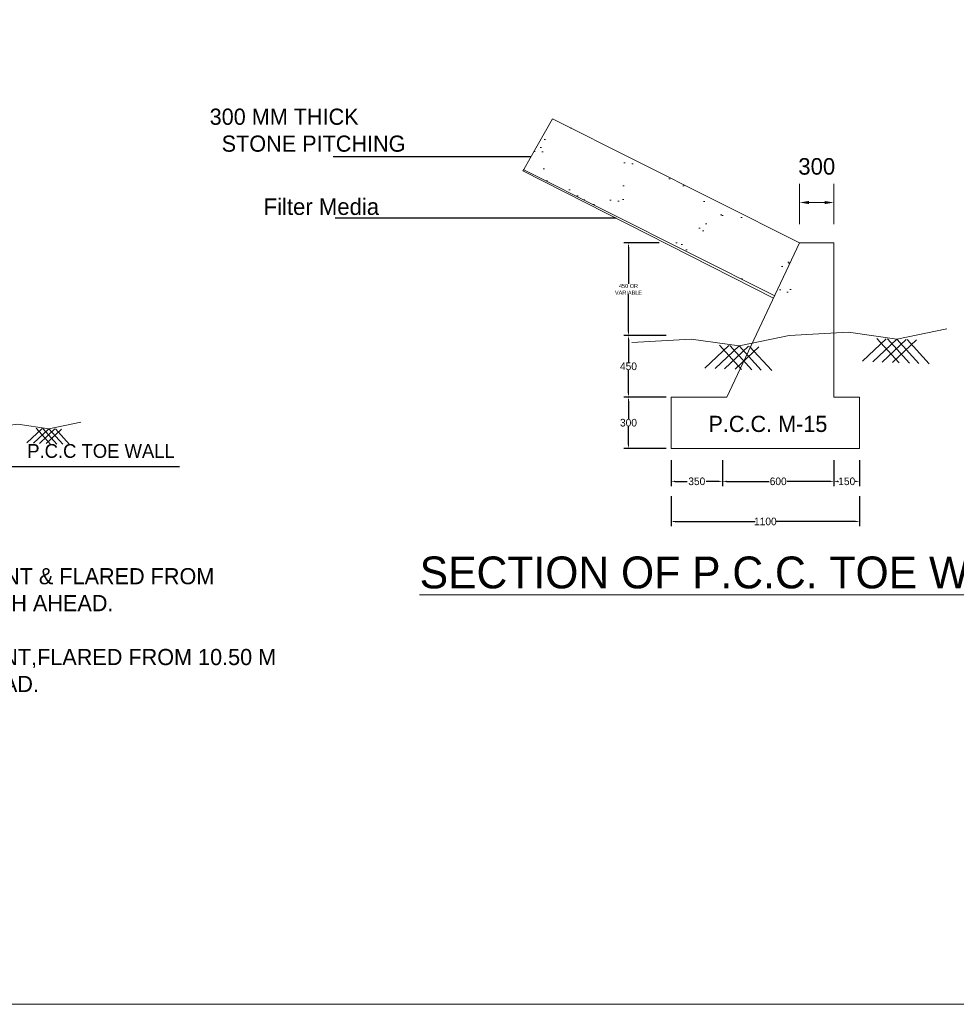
# Model space of a CAD drawing. Header units: millimetres. Extents: x -20950785 to 389010297, y -11535949 to 14056629.
# Tile 80 of 256: x 9786175 to 9844925, y -407810 to -346027. Entities that reach past the tile are written whole.
import ezdxf

# ---------------------------------------------------------------- set-up
doc = ezdxf.new("R2010")
doc.units = ezdxf.units.MM
doc.header["$LTSCALE"] = 60
doc.header["$MEASUREMENT"] = 0
for name, color, linetype in [('CHNGE', 7, 'Continuous'), ('TEX', 6, 'Continuous'), ('TEXT', 7, 'Continuous')]:
    doc.layers.add(name, color=color, linetype=linetype)
doc.dimstyles.new('ISO-25--------1', dxfattribs={"dimtxt": 252, "dimasz": 252, "dimexe": 300, "dimexo": 300, "dimgap": 0.02, "dimtad": 0, "dimtih": 1, "dimtoh": 1, "dimdec": 0, "dimlfac": 2, "dimdsep": 46, "dimtxsty": 'Standard', "dimcen": 150, "dimclrd": 1, "dimclre": 1, "dimclrt": 1, "dimadec": 0, "dimazin": 0, "dimtfac": 1, "dimtdec": 0, "dimtmove": 2, "dimatfit": 3, "dimfxl": 300, "dimarcsym": 0})

# ---------------------------------------------------------------- blocks, each defined once
blk = doc.blocks.new('*D1514')
at = {"color": 7, "linetype": 'Continuous', "lineweight": -2, "transparency": 16777216}
for p, q in [((9826733, -365852), (9824062, -365852)), ((9826733, -369705), (9824062, -369705))]:
    blk.add_line(p, q, dxfattribs=at)
at = {"linetype": 'Continuous', "lineweight": -2, "transparency": 16777216}
for p, q in [((9824362, -366104), (9824362, -367540)), ((9824362, -369453), (9824362, -368017))]:
    blk.add_line(p, q, dxfattribs=at)
at = {"linetype": 'Continuous', "lineweight": 9, "transparency": 16777216}
for points in [[(9824320, -366104), (9824404, -366104), (9824362, -365852)], [(9824320, -369453), (9824404, -369453), (9824362, -369705)]]:
    blk.add_solid(points, dxfattribs=at)
at = {"layer": 'Defpoints', "color": 0, "linetype": 'Continuous', "lineweight": 9, "transparency": 16777216}
for p in [(9827033, -365852), (9824362, -369705), (9827033, -369705)]:
    blk.add_point(p, dxfattribs=at)
at = {"color": 1, "linetype": 'Continuous', "lineweight": 9, "transparency": 16777216, "insert": (9824362, -367778), "char_height": 252, "attachment_point": 5}
blk.add_mtext('{\\H1.89394x;\\C7;450}', dxfattribs=at)
blk = doc.blocks.new('*D1515')
at = {"color": 7, "linetype": 'Continuous', "lineweight": -2, "transparency": 16777216}
for p, q in [((9826733, -369705), (9824062, -369705)), ((9826733, -372931), (9824062, -372931))]:
    blk.add_line(p, q, dxfattribs=at)
at = {"linetype": 'Continuous', "lineweight": -2, "transparency": 16777216}
for p, q in [((9824362, -369957), (9824362, -371079)), ((9824362, -372679), (9824362, -371557))]:
    blk.add_line(p, q, dxfattribs=at)
at = {"linetype": 'Continuous', "lineweight": 9, "transparency": 16777216}
for points in [[(9824320, -369957), (9824404, -369957), (9824362, -369705)], [(9824320, -372679), (9824404, -372679), (9824362, -372931)]]:
    blk.add_solid(points, dxfattribs=at)
at = {"layer": 'Defpoints', "color": 0, "linetype": 'Continuous', "lineweight": 9, "transparency": 16777216}
for p in [(9827033, -369705), (9824362, -372931), (9827033, -372931)]:
    blk.add_point(p, dxfattribs=at)
at = {"color": 1, "linetype": 'Continuous', "lineweight": 9, "transparency": 16777216, "insert": (9824362, -371318), "char_height": 252, "attachment_point": 5}
blk.add_mtext('{\\H1.89394x;\\C7;300}', dxfattribs=at)
blk = doc.blocks.new('*D1516')
at = {"color": 7, "linetype": 'Continuous', "lineweight": -2, "transparency": 16777216}
for p, q in [((9830259, -373676), (9830259, -375296)), ((9837247, -373676), (9837247, -375296))]:
    blk.add_line(p, q, dxfattribs=at)
at = {"linetype": 'Continuous', "lineweight": -2, "transparency": 16777216}
for p, q in [((9830511, -374996), (9833196, -374996)), ((9836995, -374996), (9834310, -374996))]:
    blk.add_line(p, q, dxfattribs=at)
at = {"linetype": 'Continuous', "lineweight": 9, "transparency": 16777216}
for points in [[(9830511, -374954), (9830511, -375038), (9830259, -374996)], [(9836995, -374954), (9836995, -375038), (9837247, -374996)]]:
    blk.add_solid(points, dxfattribs=at)
at = {"layer": 'Defpoints', "color": 0, "linetype": 'Continuous', "lineweight": 9, "transparency": 16777216}
for p in [(9830259, -373376), (9837247, -373376), (9837247, -374996)]:
    blk.add_point(p, dxfattribs=at)
at = {"color": 1, "linetype": 'Continuous', "lineweight": 9, "transparency": 16777216, "insert": (9833753, -374996), "char_height": 252, "attachment_point": 5}
blk.add_mtext('{\\H1.89394x;\\C7;600}', dxfattribs=at)
blk = doc.blocks.new('*D1517')
at = {"color": 7, "linetype": 'Continuous', "lineweight": -2, "transparency": 16777216}
for p, q in [((9827033, -373676), (9827033, -375296)), ((9830259, -373676), (9830259, -375296))]:
    blk.add_line(p, q, dxfattribs=at)
at = {"linetype": 'Continuous', "lineweight": -2, "transparency": 16777216}
for p, q in [((9827285, -374996), (9828049, -374996)), ((9830007, -374996), (9829243, -374996))]:
    blk.add_line(p, q, dxfattribs=at)
at = {"linetype": 'Continuous', "lineweight": 9, "transparency": 16777216}
for points in [[(9827285, -374954), (9827285, -375038), (9827033, -374996)], [(9830007, -374954), (9830007, -375038), (9830259, -374996)]]:
    blk.add_solid(points, dxfattribs=at)
at = {"layer": 'Defpoints', "color": 0, "linetype": 'Continuous', "lineweight": 9, "transparency": 16777216}
for p in [(9827033, -373376), (9830259, -373376), (9830259, -374996)]:
    blk.add_point(p, dxfattribs=at)
at = {"color": 1, "linetype": 'Continuous', "lineweight": 9, "transparency": 16777216, "insert": (9828646, -374996), "char_height": 252, "attachment_point": 5}
blk.add_mtext('{\\H1.89394x;\\C7;350}', dxfattribs=at)
blk = doc.blocks.new('*D1518')
at = {"color": 7, "linetype": 'Continuous', "lineweight": -2, "transparency": 16777216}
for p, q in [((9837247, -373676), (9837247, -375296)), ((9838860, -373676), (9838860, -375296))]:
    blk.add_line(p, q, dxfattribs=at)
at = {"linetype": 'Continuous', "lineweight": -2, "transparency": 16777216}
for p, q in [((9837499, -374996), (9837536, -374996)), ((9838608, -374996), (9838571, -374996))]:
    blk.add_line(p, q, dxfattribs=at)
at = {"linetype": 'Continuous', "lineweight": 9, "transparency": 16777216}
for points in [[(9837499, -374954), (9837499, -375038), (9837247, -374996)], [(9838608, -374954), (9838608, -375038), (9838860, -374996)]]:
    blk.add_solid(points, dxfattribs=at)
at = {"layer": 'Defpoints', "color": 0, "linetype": 'Continuous', "lineweight": 9, "transparency": 16777216}
for p in [(9837247, -373376), (9838860, -373376), (9838860, -374996)]:
    blk.add_point(p, dxfattribs=at)
at = {"color": 1, "linetype": 'Continuous', "lineweight": 9, "transparency": 16777216, "insert": (9838053, -374996), "char_height": 252, "attachment_point": 5}
blk.add_mtext('{\\H1.89394x;\\C7;150}', dxfattribs=at)
blk = doc.blocks.new('*D1519')
at = {"color": 7, "linetype": 'Continuous', "lineweight": -2, "transparency": 16777216}
for p, q in [((9826278, -360039), (9824062, -360039)), ((9826733, -365852), (9824062, -365852))]:
    blk.add_line(p, q, dxfattribs=at)
at = {"linetype": 'Continuous', "lineweight": -2, "transparency": 16777216}
for p, q in [((9824362, -360291), (9824362, -362609)), ((9824362, -365600), (9824362, -363281))]:
    blk.add_line(p, q, dxfattribs=at)
at = {"linetype": 'Continuous', "lineweight": 9, "transparency": 16777216}
for points in [[(9824320, -360291), (9824404, -360291), (9824362, -360039)], [(9824320, -365600), (9824404, -365600), (9824362, -365852)]]:
    blk.add_solid(points, dxfattribs=at)
at = {"layer": 'Defpoints', "color": 0, "linetype": 'Continuous', "lineweight": 9, "transparency": 16777216}
for p in [(9824362, -360039), (9826578, -360039), (9827033, -365852)]:
    blk.add_point(p, dxfattribs=at)
at = {"color": 1, "linetype": 'Continuous', "lineweight": 9, "transparency": 16777216, "insert": (9824362, -362945), "char_height": 252, "attachment_point": 5}
blk.add_mtext('{\\C256;450 OR \\PVARIABLE}', dxfattribs=at)
blk = doc.blocks.new('*D1520')
at = {"color": 7, "linetype": 'Continuous', "lineweight": -2, "transparency": 16777216}
for p, q in [((9827033, -375930), (9827033, -377814)), ((9838860, -375930), (9838860, -377814))]:
    blk.add_line(p, q, dxfattribs=at)
at = {"linetype": 'Continuous', "lineweight": -2, "transparency": 16777216}
for p, q in [((9827285, -377514), (9832310, -377514)), ((9838608, -377514), (9833583, -377514))]:
    blk.add_line(p, q, dxfattribs=at)
at = {"linetype": 'Continuous', "lineweight": 9, "transparency": 16777216}
for points in [[(9827285, -377472), (9827285, -377556), (9827033, -377514)], [(9838608, -377472), (9838608, -377556), (9838860, -377514)]]:
    blk.add_solid(points, dxfattribs=at)
at = {"layer": 'Defpoints', "color": 0, "linetype": 'Continuous', "lineweight": 9, "transparency": 16777216}
for p in [(9827033, -375630), (9838860, -375630), (9838860, -377514)]:
    blk.add_point(p, dxfattribs=at)
at = {"color": 1, "linetype": 'Continuous', "lineweight": 9, "transparency": 16777216, "insert": (9832947, -377514), "char_height": 252, "attachment_point": 5}
blk.add_mtext('{\\H1.89394x;\\C7;1100}', dxfattribs=at)

msp = doc.modelspace()

# ---------------------------------------------------------------- hatches: boundary and pattern name
at = {"linetype": 'Continuous', "lineweight": 9}
h = msp.add_hatch(dxfattribs=at)
h.set_pattern_fill('AR-SAND', scale=955.676492, style=0)
h.set_pattern_definition([(142.5, (1810566.8, -54347758.7), (60.20127, 1841.42018), [0, -1452.628268, 0, -1624.650036, 0, -1552.9743]), (172.5, (1810566.8, -54347758.7), (-1691.33399, 2697.05865), [0, -783.654723, 0, -1309.276794, 0, -501.73016]), (212.5, (1811742.3, -54347758.7), (-2976.11217, 5.408224), [0, -477.838246, 0, -1720.217686, 0, -2245.839756]), (222.5, (1811742.3, -54347758.7), (-2872.88453, 838.7739), [0, -238.919123, 0, -1127.69826, 0, -1290.163264])])
h.paths.add_polyline_path([(9817790.06, -355430.43), (9819601.18, -352249.53), (9835095.71, -360039.1), (9834665.16, -363914.06)])
h.paths.add_polyline_path([(9828623.37, -359390.27), (9829091.92, -358422.6, 0.41421356), (9828592.81, -356986.38), (9826193.27, -355824.5, 0.41421356), (9824757.05, -356323.62), (9824288.49, -357291.28, 0.41421356), (9824787.61, -358727.5), (9827187.15, -359889.38, 0.41421356)], flags=16)
h.paths.add_polyline_path([(9829799.15, -361246.95), (9832198.69, -362408.84, 0.41421356), (9833634.91, -361909.72), (9834103.46, -360942.06, 0.41421356), (9833604.35, -359505.84), (9831204.81, -358343.96, 0.41421356), (9829768.59, -358843.07), (9829300.04, -359810.74, 0.41421356)], flags=16)
h.paths.add_polyline_path([(9823572.03, -356864.08), (9824040.58, -355896.41, 0.41421356), (9823541.47, -354460.19), (9821141.93, -353298.31, 0.41421356), (9819705.71, -353797.42), (9819237.16, -354765.09, 0.41421356), (9819736.27, -356201.31), (9822135.81, -357363.19, 0.41421356)], flags=16)

# ---------------------------------------------------------------- linework, layer by layer
at = {"color": 7, "linetype": 'Continuous', "lineweight": 9}
for p, q in [((9819601.18, -352249.53), (9818198.61, -354712.89)), ((9835095.71, -360039.1), (9819601.18, -352249.53)), ((9818198.61, -354712.89), (9817790.06, -355430.43)), ((9817790.06, -355430.43), (9817741.97, -355514.88)), ((9817741.97, -355514.88), (9833460.33, -363499.54)), ((9833533.34, -363345.06), (9817807.29, -355439.09)), ((9835096.82, -358849.81), (9835096.82, -356320.15)), ((9837247.09, -358849.81), (9837247.09, -356320.15)), ((9836657.41, -357499.51), (9835686.5, -357499.51)), ((9835095.71, -360039.1), (9830527.49, -369705.39)), ((9837247.09, -360029.17), (9835096.82, -360029.17)), ((9837247.09, -360029.17), (9837247.09, -369705.39)), ((9839034.04, -367461.08), (9840533.67, -366047.21)), ((9839687.49, -367485.91), (9841187.11, -366072.04)), ((9841335.83, -367548.55), (9839947.83, -366024.94)), ((9840273.33, -367508.17), (9841772.96, -366094.3)), ((9841989.27, -367573.38), (9840601.27, -366049.77)), ((9840926.77, -367533), (9842426.4, -366119.13)), ((9842575.12, -367595.64), (9841187.11, -366072.04)), ((9843228.56, -367620.47), (9841840.56, -366096.87)), ((9829153.7, -367889.85), (9830653.32, -366475.98)), ((9829807.14, -367914.68), (9831306.77, -366500.81)), ((9831455.48, -367977.32), (9830067.48, -366453.72)), ((9830392.98, -367936.94), (9831892.61, -366523.07)), ((9832108.92, -368002.15), (9830720.92, -366478.55)), ((9831046.43, -367961.77), (9832546.05, -366547.9)), ((9832694.77, -368024.41), (9831306.77, -366500.81)), ((9833348.21, -368049.24), (9831960.21, -366525.64)), ((9827033.3, -369705.39), (9827033.3, -372930.8)), ((9827033.3, -369705.39), (9830527.49, -369705.39)), ((9837247.09, -369705.39), (9838859.79, -369705.39)), ((9838859.79, -369705.39), (9838859.79, -372930.8))]:
    msp.add_line(p, q, dxfattribs=at)
at = {"color": 7, "linetype": 'Continuous', "lineweight": 9, "ltscale": 20}
msp.add_lwpolyline([(9694227.9, -252250.38), (9953877.37, -252250.38), (9953877.37, -407809.88), (9694227.9, -407809.88)], close=True, dxfattribs=at)
at = {"color": 7, "linetype": 'Continuous', "lineweight": 9}
for points in [[(9844330.24, -365422.76), (9844330.24, -365422.76), (9841187.11, -366072.04), (9838172.87, -365638.74), (9834449.89, -365851.54)], [(9834449.89, -365851.54), (9834449.89, -365851.54), (9831306.77, -366500.81), (9828292.52, -366067.52), (9824569.54, -366280.31)]]:
    msp.add_lwpolyline(points, dxfattribs=at)
for points in [[(9835686.5, -357401.23), (9835686.5, -357597.79), (9835096.82, -357499.51)], [(9836657.41, -357401.23), (9836657.41, -357597.79), (9837247.09, -357499.51)]]:
    msp.add_solid(points, dxfattribs=at)
at = {"layer": 'CHNGE', "color": 7, "linetype": 'Continuous', "lineweight": 9}
for p, q in [((9786619.56, -372583.77), (9787580.86, -371677.44)), ((9787038.43, -372599.69), (9787999.73, -371693.36)), ((9788095.06, -372639.84), (9787205.32, -371663.17)), ((9787413.97, -372613.96), (9788375.27, -371707.63)), ((9788513.93, -372655.76), (9787624.19, -371679.09)), ((9787832.85, -372629.88), (9788794.15, -371723.55)), ((9788889.48, -372670.03), (9787999.73, -371693.36)), ((9789308.35, -372685.94), (9788418.6, -371709.28))]:
    msp.add_line(p, q, dxfattribs=at)
msp.add_lwpolyline([(9790014.55, -371277.16), (9790014.55, -371277.16), (9787999.73, -371693.36), (9786067.52, -371415.61), (9784947.23, -371552.01)], dxfattribs=at)
at = {"layer": 'TEX', "color": 7, "linetype": 'Continuous', "lineweight": 9, "ltscale": 20}
msp.add_line((9838859.79, -372930.8), (9827033.3, -372930.8), dxfattribs=at)

# ---------------------------------------------------------------- texts
at = {"color": 7, "linetype": 'Continuous', "lineweight": 9, "insert": (9797713.93, -351606.92), "char_height": 1014.2064, "width": 70154.8628, "attachment_point": 1}
msp.add_mtext(' 300 MM THICK \\P   STONE PITCHING ', dxfattribs=at)
at = {"color": 7, "linetype": 'Continuous', "lineweight": 9, "attachment_point": 5}
for s, insert, char_height in [('300', (9836171.95, -355239.06), 1037.837), (' Filter Media', (9804903.75, -357767.21), 1037.8368)]:
    msp.add_mtext(s, dxfattribs=dict(at, insert=insert, char_height=char_height))
at = {"layer": 'CHNGE', "color": 7, "linetype": 'Continuous', "lineweight": 9, "insert": (9829376.81, -370883.1), "char_height": 1014.2064, "width": 70154.8628, "attachment_point": 1}
msp.add_mtext('P.C.C. M-15', dxfattribs=at)
at = {"layer": 'TEX', "color": 7, "linetype": 'Continuous', "lineweight": 9, "ltscale": 20}
for s, insert, char_height, width, attachment_point in [('P.C.C TOE WALL', (9786647.96, -372656.32), 864.864, 10601.2232, 1), ('{\\L\\C0;SECTION OF P.C.C. TOE WALL}', (9830877.7, -379711.54), 2000, 46524.9979, 2)]:
    msp.add_mtext(s, dxfattribs=dict(at, insert=insert, char_height=char_height, width=width, attachment_point=attachment_point))
at = {"layer": 'TEXT', "color": 7, "linetype": 'Continuous', "lineweight": 9, "insert": (9764925.14, -380438.9), "char_height": 1014.20643, "width": 76410.0601, "attachment_point": 2}
msp.add_mtext('{\\C0;NOTE:- 1. ROAD WIDTH IS 12.90 M UP TO 30.00 M LENGTH FROM END OF ABUTMENT & FLARED FROM\\P 12.90M TO 10.50M WIDTH IN FURTHER 30.00M LENGTH AND10.50M WIDTH AHEAD.\\P                \\P              2. WIDTH OF CRUST (W.M.M.)  IS 10.50 M UP TO 30.00 M FROM END OF ABUTMENT,FLARED FROM 10.50 M TO 7.00M WIDTH IN FURTHER   30.00 M LENGTH  AND 7.00 M AHEAD.}', dxfattribs=at)

# ---------------------------------------------------------------- dimensions: what is measured, and where the dimension line sits
at = {"color": 7, "linetype": 'Continuous', "lineweight": 9}
for base, p1, p2, text, picture, middle in [((9824362.2, -360039.1), (9827033.3, -365851.54), (9826577.55, -360039.1), '{\\C256;450 OR \\PVARIABLE}', '*D1519', (9824362.2, -362945.32)), ((9824362.2, -372930.8), (9827033.3, -369705.39), (9827033.3, -372930.8), '{\\H1.89394x;\\C7;300}', '*D1515', (9824362.2, -371318.09))]:
    dim = msp.add_linear_dim(base=base, p1=p1, p2=p2, angle=90, text=text, dimstyle='ISO-25--------1', override={"dimclrd": 256, "dimclre": 7}, dxfattribs=at)
    dim.commit()
    dim.dimension.update_dxf_attribs({"geometry": picture, "text_midpoint": middle})
dim = msp.add_linear_dim(base=(9824362.2, -369705.39), p1=(9827033.3, -365851.54), p2=(9827033.3, -369705.39), angle=90, text='{\\H1.89394x;\\C7;450}', dimstyle='ISO-25--------1', override={"dimclrd": 256, "dimclre": 7}, dxfattribs=at)
dim.commit()
dim.dimension.update_dxf_attribs({"geometry": '*D1514', "text_midpoint": (9824362.2, -367778.46), "dimtype": 160})
for base, p1, p2, text, picture, middle in [((9830258.71, -374995.78), (9827033.3, -373376.08), (9830258.71, -373376.08), '{\\H1.89394x;\\C7;350}', '*D1517', (9828646, -374995.78)), ((9838859.79, -374995.78), (9837247.09, -373376.08), (9838859.79, -373376.08), '{\\H1.89394x;\\C7;150}', '*D1518', (9838053.44, -374995.78))]:
    dim = msp.add_linear_dim(base=base, p1=p1, p2=p2, text=text, dimstyle='ISO-25--------1', override={"dimclrd": 256, "dimclre": 7}, dxfattribs=at)
    dim.commit()
    dim.dimension.update_dxf_attribs({"geometry": picture, "text_midpoint": middle, "dimtype": 160})
for base, p1, p2, text, picture, middle in [((9837247.09, -374995.78), (9830258.71, -373376.08), (9837247.09, -373376.08), '{\\H1.89394x;\\C7;600}', '*D1516', (9833752.9, -374995.78)), ((9838859.79, -377513.95), (9827033.3, -375629.66), (9838859.79, -375629.66), '{\\H1.89394x;\\C7;1100}', '*D1520', (9832946.55, -377513.95))]:
    dim = msp.add_linear_dim(base=base, p1=p1, p2=p2, text=text, dimstyle='ISO-25--------1', override={"dimclrd": 256, "dimclre": 7}, dxfattribs=at)
    dim.commit()
    dim.dimension.update_dxf_attribs({"geometry": picture, "text_midpoint": middle})

# ---------------------------------------------------------------- leaders
for points in [[(9818242.84, -354635.21), (9805830.33, -354635.21)], [(9823580.9, -358480.95), (9805957.85, -358480.95)], [(9785371.45, -374054.5), (9796188.55, -374054.5)]]:
    msp.add_leader(points, dimstyle='ISO-25--------1', override={"dimclrd": 256}, dxfattribs=at)

doc.saveas('drawing.dxf')
